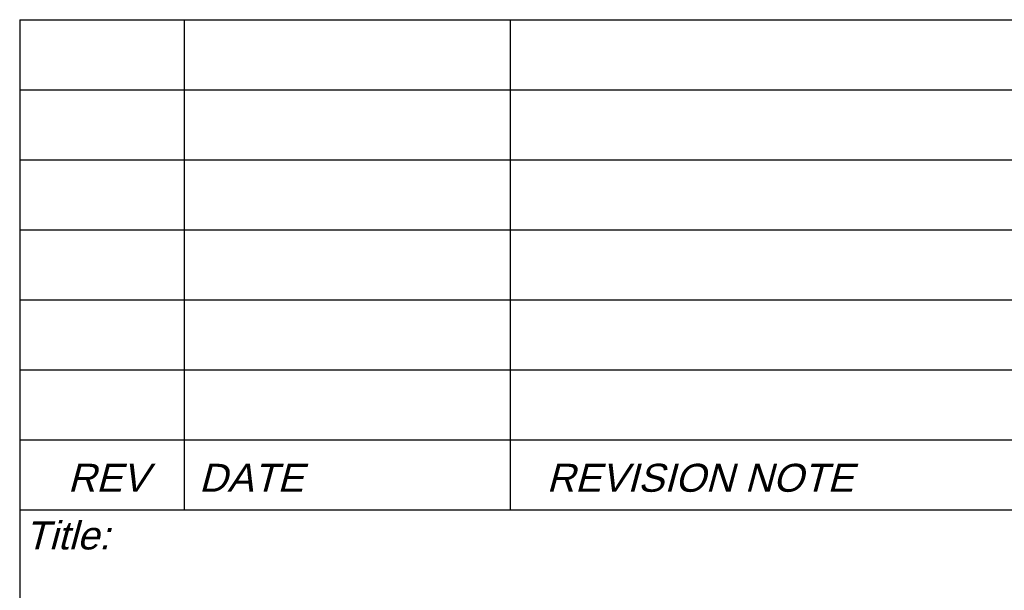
# Paper-space layout 'A2-V (Narrow)' of a CAD drawing. Header units: millimetres. Extents: x -5 to 415, y -15 to 579.
# Tile 14 of 17: x 215 to 285, y 59 to 100. Entities that reach past the tile are written whole.
import ezdxf

# ---------------------------------------------------------------- set-up
doc = ezdxf.new("R2010")
doc.units = ezdxf.units.MM
for name, color, linetype in [('Disegno1', 2, 'Continuous'), ('Tabella', 7, 'Continuous'), ('TabellaCampi', 2, 'Continuous'), ('TabellaIntestazioni', 1, 'Continuous')]:
    doc.layers.add(name, color=color, linetype=linetype)
doc.styles.get("Standard").update_dxf_attribs({"font": 'arial.ttf', "height": 3})

# ---------------------------------------------------------------- blocks, each defined once
blk = doc.blocks.new('A2-V (Narrow)')
at = {"layer": 'Tabella', "color": 7}
for p, q in [((220, 115), (410, 115)), ((231.744, 115), (231.744, 80)), ((255, 115), (255, 80)), ((220, 110), (410, 110)), ((220, 110), (410, 110)), ((220, 110), (410, 110)), ((220, 105), (410, 105)), ((220, 105), (410, 105)), ((220, 100), (410, 100)), ((220, 100), (410, 100)), ((220, 95), (410, 95)), ((220, 95), (410, 95)), ((220, 90), (410, 90)), ((220, 85), (410, 85)), ((220, 80), (410, 80))]:
    blk.add_line(p, q, dxfattribs=at)
at = {"layer": 'Tabella'}
blk.add_line((220, 115), (220, 20), dxfattribs=at)
at = {"layer": 'TabellaCampi', "oblique": 0.2618}
for tag, p in [('TITOLO', (220.284, 72.914)), ('PROJET', (330.284, 72.914)), ('RELEASE', (330.284, 64.914)), ('CODICE', (370.284, 64.914)), ('FILE_NAME', (220.205, 64.914)), ('MATERIALE', (220.284, 56.914)), ('TRATTAMENTO', (330.284, 56.914)), ('COLORE', (220.284, 48.914)), ('ENGINEER', (290.284, 48.914)), ('DESIGNER', (330.284, 48.914)), ('APPROVED_BY', (370.284, 48.914)), ('TOLLERANZE', (356.837, 42.125)), ('SHEET', (230.242, 40.914)), ('OF', (242.626, 40.914)), ('DATA', (255.284, 40.914)), ('SCALA', (290.284, 40.914))]:
    blk.add_attdef(tag, p, '', height=2.5, dxfattribs=at)
at = {"layer": 'TabellaIntestazioni', "oblique": 15}
for s, p in [('REV', (223.426, 81.286)), ('DATE', (232.788, 81.286)), ('REVISION NOTE', (257.593, 81.286)), ('Title:', (220.372, 77.168))]:
    blk.add_text(s, height=2, dxfattribs=at).set_placement(p)

psp = doc.layouts.new('A2-V (Narrow)')

# ---------------------------------------------------------------- block references
at = {"layer": 'Disegno1'}
psp.add_blockref('A2-V (Narrow)', (-5, -15), dxfattribs=at)

doc.saveas('drawing.dxf')
